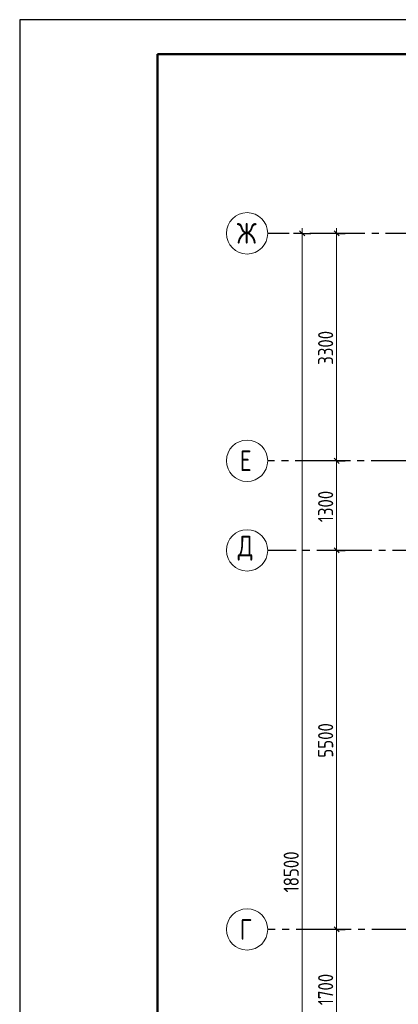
# Model space of a CAD drawing. Header units: millimetres. Extents: x 0 to 61017, y 0 to 42000.
# Tile 5 of 30: x 0 to 5495, y 27713 to 42000. Entities that reach past the tile are written whole.
import ezdxf

# ---------------------------------------------------------------- set-up
doc = ezdxf.new("R2010")
doc.units = ezdxf.units.MM
doc.linetypes.add('______5', pattern=[1100, 800, -100, 100, -100])
doc.layers.add('Standard', color=7, linetype='Continuous', lineweight=25)
doc.layers.add('Оси', color=40, linetype='______5', lineweight=18)
doc.styles.add('GOST 2.304-81', font='txt')
doc.styles.add('ISOCPEUR', font='txt')

msp = doc.modelspace()

# ---------------------------------------------------------------- linework, layer by layer
at = {"layer": 'Standard', "color": 251, "linetype": 'Continuous', "lineweight": -3, "true_color": 0x656565, "transparency": 33554687}
for p, q in [((4100, 38900), (3975, 38900)), ((4100, 38900), (4225, 38900)), ((4100, 38900), (4100, 38900)), ((4600, 38900), (4475, 38900)), ((4600, 38900), (4725, 38900)), ((4600, 38900), (4600, 38900)), ((4600, 35600), (4475, 35600)), ((4600, 35600), (4725, 35600)), ((4600, 35600), (4600, 35600)), ((4600, 34300), (4475, 34300)), ((4600, 34300), (4725, 34300)), ((4600, 34300), (4600, 34300)), ((4600, 28800), (4475, 28800)), ((4600, 28800), (4725, 28800)), ((4600, 28800), (4600, 28800))]:
    msp.add_line(p, q, dxfattribs=at)
at = {"layer": 'Standard', "color": 7, "linetype": 'Continuous', "lineweight": 25, "transparency": 33554687}
for p, q in [((4138, 38862), (4062, 38938)), ((4638, 38862), (4562, 38938)), ((4638, 35562), (4562, 35638)), ((4638, 34262), (4562, 34338)), ((4638, 28763), (4562, 28838))]:
    msp.add_line(p, q, dxfattribs=at)
at = {"layer": 'Standard', "color": 7, "linetype": 'Continuous', "lineweight": 13, "transparency": 33554687}
for p, q in [((4100, 38900), (4100, 38975)), ((4600, 38900), (4600, 38975)), ((4600, 35600), (4600, 38900)), ((4600, 34300), (4600, 35600)), ((4600, 28800), (4600, 34300)), ((4600, 27100), (4600, 28800))]:
    msp.add_line(p, q, dxfattribs=at)
msp.add_lwpolyline([(0, 0), (59400, 0), (59400, 42000), (0, 42000), (0, 0)], close=True, dxfattribs=at)
for points in [[(0, 42000), (0, 0), (59400, 0), (59400, 42000), (0, 42000)], [(59400, 42000), (0, 42000), (0, 0), (59400, 0), (59400, 42000)], [(59400, 42000), (0, 42000), (0, 0), (59400, 0), (59400, 42000)], [(4100, 20400), (4100, 29236), (4100, 29236), (4100, 38900)]]:
    msp.add_lwpolyline(points, dxfattribs=at)
at = {"layer": 'Standard', "color": 7, "linetype": 'Continuous', "lineweight": 25, "transparency": 33554687}
msp.add_lwpolyline([(0, 42000), (0, 0), (59400, 0), (59400, 42000), (0, 42000)], dxfattribs=at)
at = {"layer": 'Standard', "color": 7, "linetype": 'Continuous', "lineweight": 50, "transparency": 33554687}
msp.add_lwpolyline([(2000, 41500), (58900, 41500), (58900, 500), (2000, 500), (2000, 41500)], close=True, dxfattribs=at)
at = {"layer": 'Оси', "color": 8, "linetype": '______5', "lineweight": -3, "transparency": 33554687}
for p, q in [((43510, 38900), (3600, 38900)), ((43300, 35600), (3600, 35600)), ((50210, 34300), (3600, 34300)), ((50210, 34300), (3600, 34300)), ((49910, 28800), (3600, 28800))]:
    msp.add_line(p, q, dxfattribs=at)
at = {"layer": 'Оси', "color": 7, "linetype": 'Continuous', "lineweight": 13, "transparency": 33554687}
for centre in [(3300, 38900), (3300, 35600), (3300, 34300), (3300, 34300), (3300, 28800)]:
    msp.add_circle(centre, 300, dxfattribs=at)

# ---------------------------------------------------------------- texts
at = {"layer": 'Standard', "color": 7, "linetype": 'Continuous', "lineweight": 25, "transparency": 33554687, "char_height": 220, "attachment_point": 7, "rotation": 90, "style": 'GOST 2.304-81'}
for s, insert, width in [('3300', (4550, 36992), 641.47), ('1300', (4550, 34708), 610.16), ('5500', (4550, 31292), 641.48), ('18500', (4050, 29337), 750.83), ('1700', (4550, 27700), 625.74)]:
    msp.add_mtext(s, dxfattribs=dict(at, insert=insert, width=width))
at = {"layer": 'Оси', "color": 7, "linetype": 'Continuous', "lineweight": 25, "transparency": 33554687, "char_height": 300, "attachment_point": 7, "style": 'ISOCPEUR'}
for s, insert, width in [('\\W0.83;Ж', (3150, 38750), 425), ('\\W0.78;Е', (3195, 35450), 326.41), ('\\W0.82;Д', (3165, 34150), 392.65), ('\\W0.78;Г', (3195, 28650), 326.41)]:
    msp.add_mtext(s, dxfattribs=dict(at, insert=insert, width=width))

doc.saveas('drawing.dxf')
